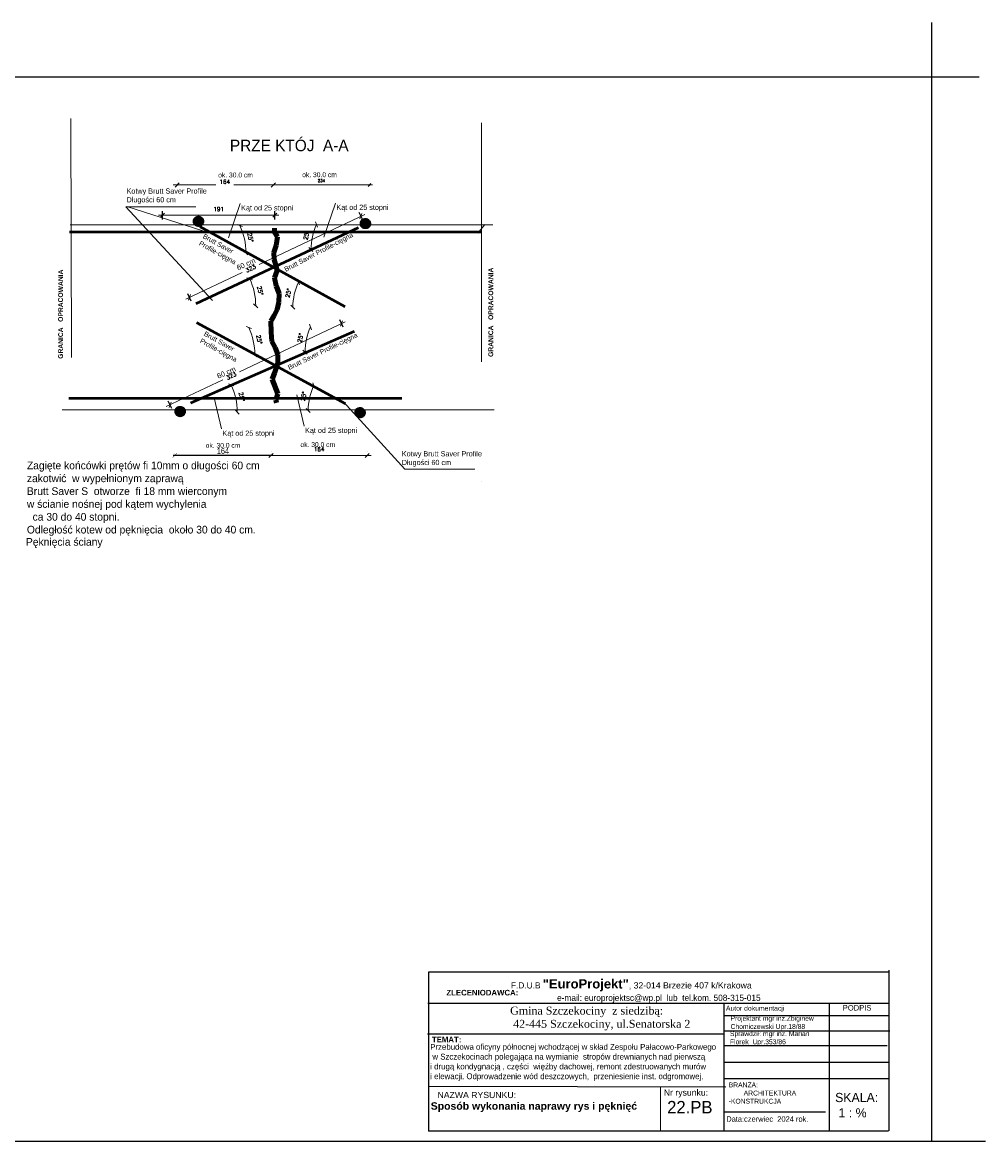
# Model space of a CAD drawing. Header units: millimetres. Extents: x 5545 to 136433, y -146986 to -36607.
# Tile 3 of 159: x 46570 to 48210, y -66966 to -65061. Entities that reach past the tile are written whole.
import ezdxf

# ---------------------------------------------------------------- set-up
doc = ezdxf.new("R2010")
doc.units = ezdxf.units.MM
doc.header["$LTSCALE"] = 8
for name, pattern in [('2', [0.25, 0.15, -0.1]), ('DASHDOTX2', [50.8, 25.4, -12.7, 0, -12.7]), ('DASHED2', [37.5, 25, -12.5])]:
    doc.linetypes.add(name, pattern=pattern)
for name, color, linetype in [('Arc_opisy', 18, 'Continuous'), ('OPIS', 2, 'Continuous'), ('WYMIARY', 9, 'Continuous')]:
    doc.layers.add(name, color=color, linetype=linetype)
for name, color, linetype, lineweight in [('cienk.', 161, 'Continuous', 15), ('Standard', 7, 'Continuous', 25), ('widok', 2, 'Continuous', 20)]:
    doc.layers.add(name, color=color, linetype=linetype, lineweight=lineweight)
doc.styles.add('leszek', font='simplex.shx')
doc.styles.add('TXT50', font='bikroms.shx', dxfattribs={"width": 0.75, "height": 10})
doc.dimstyles.new('BTE_50', dxfattribs={"dimtxt": 10, "dimasz": 7, "dimexe": 3, "dimexo": 3, "dimgap": 1.5, "dimtad": 0, "dimdec": 0, "dimzin": 9, "dimtxsty": 'TXT50', "dimblk": 'ARCHTICK', "dimcen": -3, "dimdle": 3, "dimclrd": 8, "dimclre": 8, "dimclrt": 8, "dimazin": 2, "dimtfac": 0.75, "dimtdec": 0, "dimtmove": 1, "dimatfit": 3, "dimldrblk": 'ARCHTICK', "dimfxl": 30, "dimtvp": 0.75, "dimtolj": 1, "dimtzin": 0, "dimarcsym": 0})
doc.dimstyles.new('Kopia DIM50', dxfattribs={"dimscale": 7, "dimtxt": 1, "dimasz": 1, "dimexe": 1, "dimexo": 1, "dimgap": 1, "dimtad": 1, "dimdec": 0, "dimrnd": 0.5, "dimtxsty": 'leszek', "dimblk": 'OBLIQUE', "dimcen": 5, "dimdle": 1, "dimclrd": 7, "dimclre": 7, "dimclrt": 7, "dimadec": 0, "dimazin": 0, "dimtfac": 1, "dimtdec": 0, "dimtmove": 2, "dimatfit": 1, "dimldrblk": 'OBLIQUE', "dimfxl": 1, "dimfxlon": 1, "dimtfillclr": 7, "dimtolj": 1, "dimlwd": 15, "dimlwe": -1, "dimarcsym": 1})

# ---------------------------------------------------------------- blocks, each defined once
blk = doc.blocks.new('_Oblique')
at = {"color": 0, "linetype": 'ByBlock', "lineweight": -2}
blk.add_line((-0.5, -0.5), (0.5, 0.5), dxfattribs=at)
blk = doc.blocks.new('*D24324')
at = {"color": 7, "ltscale": 2}
for p, q in [((47149.7, -65396.9), (47143.7, -65384.2)), ((46857.8, -65535), (46851.8, -65522.4))]:
    blk.add_line(p, q, dxfattribs=at)
at = {"color": 7, "lineweight": 15, "ltscale": 2}
for p, q in [((47153, -65387.5), (46973.3, -65472.6)), ((46848.5, -65531.7), (46944.4, -65486.3))]:
    blk.add_line(p, q, dxfattribs=at)
at = {"layer": 'Defpoints', "color": 0, "linetype": '2'}
for p in [(47146.7, -65390.5), (47152.8, -65403.5), (46860.9, -65541.6)]:
    blk.add_point(p, dxfattribs=at)
at = {"color": 7, "linetype": 'ByBlock', "lineweight": 15, "xscale": 7, "yscale": 7, "zscale": 7}
for p, rotation in [((47146.7, -65390.5), 25.33116829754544), ((46854.8, -65528.7), 205.3311682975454)]:
    blk.add_blockref('_Oblique', p, dxfattribs=dict(at, rotation=rotation))
at = {"color": 7, "linetype": '2', "lineweight": 15, "ltscale": 0.1, "insert": (46958.9, -65479.5), "char_height": 7, "attachment_point": 5, "rotation": 25.3312, "style": 'leszek'}
blk.add_mtext('\\A1;323', dxfattribs=at)
blk = doc.blocks.new('*D24325')
at = {"color": 7, "lineweight": 15, "ltscale": 2}
for p, q in [((47119.8, -65570.3), (46940.1, -65655.4)), ((46815.2, -65714.5), (46911.2, -65669.1))]:
    blk.add_line(p, q, dxfattribs=at)
at = {"color": 7, "ltscale": 2}
for p, q in [((47116.5, -65579.6), (47110.5, -65567)), ((46824.6, -65717.8), (46818.6, -65705.2))]:
    blk.add_line(p, q, dxfattribs=at)
at = {"layer": 'Defpoints', "color": 0, "linetype": '2'}
for p in [(47113.5, -65573.3), (47119.6, -65586.2), (46827.7, -65724.4)]:
    blk.add_point(p, dxfattribs=at)
at = {"color": 7, "linetype": 'ByBlock', "lineweight": 15, "xscale": 7, "yscale": 7, "zscale": 7}
for p, rotation in [((47113.5, -65573.3), 25.331168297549), ((46821.6, -65711.5), 205.331168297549)]:
    blk.add_blockref('_Oblique', p, dxfattribs=dict(at, rotation=rotation))
at = {"color": 7, "linetype": '2', "lineweight": 15, "ltscale": 0.1, "insert": (46925.7, -65662.3), "char_height": 7, "attachment_point": 5, "rotation": 25.3312, "style": 'leszek'}
blk.add_mtext('\\A1;323', dxfattribs=at)
blk = doc.blocks.new('*D24328')
at = {"color": 7, "ltscale": 2}
for p, q in [((46808.8, -65395.9), (46808.8, -65381.9)), ((46999.9, -65395.9), (46999.9, -65381.9))]:
    blk.add_line(p, q, dxfattribs=at)
at = {"color": 7, "lineweight": 15, "ltscale": 2}
blk.add_line((47006.9, -65388.9), (46801.8, -65388.9), dxfattribs=at)
at = {"layer": 'Defpoints', "color": 0, "linetype": '2'}
for p in [(46808.8, -65388.9), (46808.8, -65415.5), (46999.9, -65415.5)]:
    blk.add_point(p, dxfattribs=at)
at = {"color": 7, "linetype": 'ByBlock', "lineweight": 15, "xscale": 7, "yscale": 7, "zscale": 7, "rotation": 180}
blk.add_blockref('_Oblique', (46808.8, -65388.9), dxfattribs=at)
at = {"color": 7, "linetype": 'ByBlock', "lineweight": 15, "xscale": 7, "yscale": 7, "zscale": 7}
blk.add_blockref('_Oblique', (46999.9, -65388.9), dxfattribs=at)
at = {"color": 7, "linetype": '2', "lineweight": 50, "ltscale": 0.1, "insert": (46904.4, -65378.4), "char_height": 7, "attachment_point": 5, "style": 'leszek'}
blk.add_mtext('\\A1;191', dxfattribs=at)
blk = doc.blocks.new('*D24329')
at = {"layer": 'Defpoints', "color": 0, "linetype": '2'}
for p in [(46833.7, -65337.4), (46833.7, -65337.4), (46997.5, -65337.4)]:
    blk.add_point(p, dxfattribs=at)
at = {"layer": 'WYMIARY', "color": 7, "lineweight": 15, "ltscale": 2}
for p, q in [((46826.7, -65337.4), (46899.4, -65337.4)), ((47004.5, -65337.4), (46930.4, -65337.4))]:
    blk.add_line(p, q, dxfattribs=at)
at = {"layer": 'WYMIARY', "color": 7, "ltscale": 2}
for p, q in [((46833.7, -65330.4), (46833.7, -65330.4)), ((46997.5, -65330.4), (46997.5, -65330.4))]:
    blk.add_line(p, q, dxfattribs=at)
at = {"layer": 'WYMIARY', "color": 7, "linetype": 'ByBlock', "lineweight": 15, "xscale": 7, "yscale": 7, "zscale": 7, "rotation": 180}
blk.add_blockref('_Oblique', (46833.7, -65337.4), dxfattribs=at)
at = {"layer": 'WYMIARY', "color": 7, "linetype": 'ByBlock', "lineweight": 15, "xscale": 7, "yscale": 7, "zscale": 7}
blk.add_blockref('_Oblique', (46997.5, -65337.4), dxfattribs=at)
at = {"layer": 'WYMIARY', "color": 7, "linetype": '2', "lineweight": 15, "ltscale": 0.1, "insert": (46914.9, -65331.9), "char_height": 7, "attachment_point": 5, "style": 'leszek'}
blk.add_mtext('\\A1;164', dxfattribs=at)
blk = doc.blocks.new('*D24330')
at = {"layer": 'Defpoints', "color": 0, "linetype": '2'}
for p in [(46993.5, -65797.7), (47157.3, -65797.7), (47157.3, -65797.7)]:
    blk.add_point(p, dxfattribs=at)
at = {"layer": 'WYMIARY', "color": 7, "lineweight": 15, "ltscale": 2}
blk.add_line((46986.5, -65797.7), (47164.3, -65797.7), dxfattribs=at)
at = {"layer": 'WYMIARY', "color": 7, "ltscale": 2}
for p, q in [((46993.5, -65790.7), (46993.5, -65790.7)), ((47157.3, -65790.7), (47157.3, -65790.7))]:
    blk.add_line(p, q, dxfattribs=at)
at = {"layer": 'WYMIARY', "color": 7, "linetype": 'ByBlock', "lineweight": 15, "xscale": 7, "yscale": 7, "zscale": 7, "rotation": 180}
blk.add_blockref('_Oblique', (46993.5, -65797.7), dxfattribs=at)
at = {"layer": 'WYMIARY', "color": 7, "linetype": 'ByBlock', "lineweight": 15, "xscale": 7, "yscale": 7, "zscale": 7}
blk.add_blockref('_Oblique', (47157.3, -65797.7), dxfattribs=at)
at = {"layer": 'WYMIARY', "color": 7, "linetype": '2', "lineweight": 15, "ltscale": 0.1, "insert": (47075.4, -65787.2), "char_height": 7, "attachment_point": 5, "style": 'leszek'}
blk.add_mtext('\\A1;164', dxfattribs=at)
blk = doc.blocks.new('_ArchTick')
at = {"color": 0, "linetype": 'ByBlock', "const_width": 0.15}
blk.add_lwpolyline([(-0.5, -0.5), (0.5, 0.5)], dxfattribs=at)
blk = doc.blocks.new('*D24331')
at = {"layer": 'Defpoints', "color": 0, "linetype": '2'}
for p in [(46829.7, -65797.7), (46829.7, -65797.7), (46993.5, -65797.7)]:
    blk.add_point(p, dxfattribs=at)
at = {"layer": 'WYMIARY', "color": 8, "lineweight": -2, "ltscale": 2}
for p, q in [((46996.5, -65797.7), (46826.7, -65797.7)), ((46829.7, -65794.7), (46829.7, -65794.7)), ((46993.5, -65794.7), (46993.5, -65794.7))]:
    blk.add_line(p, q, dxfattribs=at)
at = {"layer": 'WYMIARY', "color": 8, "linetype": 'ByBlock', "lineweight": -2, "xscale": 7, "yscale": 7, "zscale": 7, "rotation": 180}
blk.add_blockref('_ArchTick', (46829.7, -65797.7), dxfattribs=at)
at = {"layer": 'WYMIARY', "color": 8, "linetype": 'ByBlock', "lineweight": -2, "xscale": 7, "yscale": 7, "zscale": 7}
blk.add_blockref('_ArchTick', (46993.5, -65797.7), dxfattribs=at)
at = {"layer": 'WYMIARY', "color": 8, "linetype": '2', "lineweight": 15, "ltscale": 0.1, "insert": (46911.6, -65790.2), "char_height": 10, "attachment_point": 5, "style": 'TXT50'}
blk.add_mtext('\\A1;164', dxfattribs=at)
blk = doc.blocks.new('*D24334')
at = {"layer": 'Defpoints', "color": 0, "linetype": '2'}
for p in [(47141.7, -65410.1), (46966.3, -65527.3), (46649.8, -65543.2), (46865.5, -65539.9), (47357.2, -65543.2)]:
    blk.add_point(p, dxfattribs=at)
at = {"layer": 'WYMIARY', "color": 7, "lineweight": 15, "ltscale": 2}
blk.add_arc((46858.7, -65543.2), 108.8, 0, 25.1748, dxfattribs=at)
at = {"layer": 'WYMIARY', "color": 7, "linetype": 'ByBlock', "lineweight": 15, "xscale": 7, "yscale": 7, "zscale": 7}
for p, rotation in [((46957.1, -65496.9), 115.1747598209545), ((46967.4, -65543.2), 270)]:
    blk.add_blockref('_Oblique', p, dxfattribs=dict(at, rotation=rotation))
at = {"layer": 'WYMIARY', "color": 7, "linetype": '2', "lineweight": 15, "ltscale": 0.1, "insert": (46975.1, -65517.2), "char_height": 7, "attachment_point": 5, "rotation": 282.5874, "style": 'leszek'}
blk.add_mtext('\\A1;25%%d', dxfattribs=at)
blk = doc.blocks.new('*D24335')
at = {"layer": 'Defpoints', "color": 0, "linetype": '2'}
for p in [(47110.3, -65590.9), (46934.8, -65708.1), (46618.3, -65723.9), (46834.1, -65720.7), (47325.7, -65723.9)]:
    blk.add_point(p, dxfattribs=at)
at = {"layer": 'WYMIARY', "color": 7, "lineweight": 15, "ltscale": 2}
blk.add_arc((46827.2, -65723.9), 108.8, 0, 25.1748, dxfattribs=at)
at = {"layer": 'WYMIARY', "color": 7, "linetype": 'ByBlock', "lineweight": 15, "xscale": 7, "yscale": 7, "zscale": 7}
for p, rotation in [((46925.6, -65677.7), 115.1747598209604), ((46936, -65723.9), 270)]:
    blk.add_blockref('_Oblique', p, dxfattribs=dict(at, rotation=rotation))
at = {"layer": 'WYMIARY', "color": 7, "linetype": '2', "lineweight": 15, "ltscale": 0.1, "insert": (46943.6, -65697.9), "char_height": 7, "attachment_point": 5, "rotation": 282.5874, "style": 'leszek'}
blk.add_mtext('\\A1;25%%d', dxfattribs=at)
blk = doc.blocks.new('*D24336')
at = {"layer": 'Defpoints', "color": 0, "linetype": '2'}
for p in [(46848.2, -65412.4), (47035.1, -65516.4), (46632.7, -65545.4), (47124.3, -65542.2), (47340.1, -65545.4)]:
    blk.add_point(p, dxfattribs=at)
at = {"layer": 'WYMIARY', "color": 7, "lineweight": 15, "ltscale": 2}
blk.add_arc((47131.2, -65545.4), 100.4, 154.8252, 180, dxfattribs=at)
at = {"layer": 'WYMIARY', "color": 7, "linetype": 'ByBlock', "lineweight": 15, "xscale": 7, "yscale": 7, "zscale": 7}
for p, rotation in [((47040.3, -65502.7), 64.82524017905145), ((47030.8, -65545.4), 270)]:
    blk.add_blockref('_Oblique', p, dxfattribs=dict(at, rotation=rotation))
at = {"layer": 'WYMIARY', "color": 7, "linetype": '2', "lineweight": 15, "ltscale": 0.1, "insert": (47023, -65521.3), "char_height": 7, "attachment_point": 5, "rotation": 77.4126, "style": 'leszek'}
blk.add_mtext('\\A1;25%%d', dxfattribs=at)
blk = doc.blocks.new('*D24337')
at = {"layer": 'Defpoints', "color": 0, "linetype": '2'}
for p in [(46868.7, -65488.8), (47055.6, -65592.8), (46653.3, -65621.8), (47144.9, -65618.6), (47360.7, -65621.8)]:
    blk.add_point(p, dxfattribs=at)
at = {"layer": 'WYMIARY', "color": 7, "lineweight": 15, "ltscale": 2}
blk.add_arc((47151.8, -65621.8), 100.4, 154.8252, 180, dxfattribs=at)
at = {"layer": 'WYMIARY', "color": 7, "linetype": 'ByBlock', "lineweight": 15, "xscale": 7, "yscale": 7, "zscale": 7}
for p, rotation in [((47060.9, -65579.1), 64.82524017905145), ((47051.4, -65621.8), 270)]:
    blk.add_blockref('_Oblique', p, dxfattribs=dict(at, rotation=rotation))
at = {"layer": 'WYMIARY', "color": 7, "linetype": '2', "lineweight": 15, "ltscale": 0.1, "insert": (47043.5, -65597.6), "char_height": 7, "attachment_point": 5, "rotation": 77.4126, "style": 'leszek'}
blk.add_mtext('\\A1;25%%d', dxfattribs=at)
blk = doc.blocks.new('*D24338')
at = {"layer": 'Defpoints', "color": 0, "linetype": '2'}
for p in [(46874.2, -65588.2), (47061.1, -65692.3), (46658.7, -65721.3), (47150.4, -65718.1), (47366.1, -65721.3)]:
    blk.add_point(p, dxfattribs=at)
at = {"layer": 'WYMIARY', "color": 7, "lineweight": 15, "ltscale": 2}
blk.add_arc((47157.3, -65721.3), 100.4, 154.8252, 180, dxfattribs=at)
at = {"layer": 'WYMIARY', "color": 7, "linetype": 'ByBlock', "lineweight": 15, "xscale": 7, "yscale": 7, "zscale": 7}
for p, rotation in [((47066.4, -65678.6), 64.82524017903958), ((47056.9, -65721.3), 270)]:
    blk.add_blockref('_Oblique', p, dxfattribs=dict(at, rotation=rotation))
at = {"layer": 'WYMIARY', "color": 7, "linetype": '2', "lineweight": 15, "ltscale": 0.1, "insert": (47049, -65697.1), "char_height": 7, "attachment_point": 5, "rotation": 77.4126, "style": 'leszek'}
blk.add_mtext('\\A1;25%%d', dxfattribs=at)
blk = doc.blocks.new('*D24339')
at = {"layer": 'Defpoints', "color": 0, "linetype": '2'}
for p in [(46878.9, -65314.2), (47065.8, -65418.2), (46663.4, -65447.3), (47155.1, -65444), (47370.8, -65447.3)]:
    blk.add_point(p, dxfattribs=at)
at = {"layer": 'WYMIARY', "color": 7, "lineweight": 15, "ltscale": 2}
blk.add_arc((47162, -65447.3), 100.4, 154.8252, 180, dxfattribs=at)
at = {"layer": 'WYMIARY', "color": 7, "linetype": 'ByBlock', "lineweight": 15, "xscale": 7, "yscale": 7, "zscale": 7}
for p, rotation in [((47071.1, -65404.5), 64.82524017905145), ((47061.5, -65447.3), 270)]:
    blk.add_blockref('_Oblique', p, dxfattribs=dict(at, rotation=rotation))
at = {"layer": 'WYMIARY', "color": 7, "linetype": '2', "lineweight": 15, "ltscale": 0.1, "insert": (47053.7, -65423.1), "char_height": 7, "attachment_point": 5, "rotation": 77.4126, "style": 'leszek'}
blk.add_mtext('\\A1;25%%d', dxfattribs=at)
blk = doc.blocks.new('*D24340')
at = {"layer": 'Defpoints', "color": 0, "linetype": '2'}
for p in [(47125.1, -65319.6), (46949.6, -65436.8), (46633.2, -65452.7), (46848.9, -65449.4), (47340.6, -65452.7)]:
    blk.add_point(p, dxfattribs=at)
at = {"layer": 'WYMIARY', "color": 7, "lineweight": 15, "ltscale": 2}
blk.add_arc((46842, -65452.7), 108.8, 0, 25.1748, dxfattribs=at)
at = {"layer": 'WYMIARY', "color": 7, "linetype": 'ByBlock', "lineweight": 15, "xscale": 7, "yscale": 7, "zscale": 7}
for p, rotation in [((46940.5, -65406.4), 115.1747598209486), ((46950.8, -65452.7), 270)]:
    blk.add_blockref('_Oblique', p, dxfattribs=dict(at, rotation=rotation))
at = {"layer": 'WYMIARY', "color": 7, "linetype": '2', "lineweight": 15, "ltscale": 0.1, "insert": (46958.4, -65426.7), "char_height": 7, "attachment_point": 5, "rotation": 282.5874, "style": 'leszek'}
blk.add_mtext('\\A1;25%%d', dxfattribs=at)
blk = doc.blocks.new('*D24341')
at = {"layer": 'Defpoints', "color": 0, "linetype": '2'}
for p in [(47140.2, -65493.2), (46964.7, -65610.4), (46648.3, -65626.3), (46864, -65623), (47355.7, -65626.3)]:
    blk.add_point(p, dxfattribs=at)
at = {"layer": 'WYMIARY', "color": 7, "lineweight": 15, "ltscale": 2}
blk.add_arc((46857.1, -65626.3), 108.8, 0, 25.1748, dxfattribs=at)
at = {"layer": 'WYMIARY', "color": 7, "linetype": 'ByBlock', "lineweight": 15, "xscale": 7, "yscale": 7, "zscale": 7}
for p, rotation in [((46955.6, -65580), 115.1747598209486), ((46965.9, -65626.3), 270)]:
    blk.add_blockref('_Oblique', p, dxfattribs=dict(at, rotation=rotation))
at = {"layer": 'WYMIARY', "color": 7, "linetype": '2', "lineweight": 15, "ltscale": 0.1, "insert": (46973.5, -65600.3), "char_height": 7, "attachment_point": 5, "rotation": 282.5874, "style": 'leszek'}
blk.add_mtext('\\A1;25%%d', dxfattribs=at)
blk = doc.blocks.new('G$C8791D743')
at = {"layer": 'WYMIARY', "color": 250, "insert": (0, 63.5), "char_height": 10, "width": 667.873, "attachment_point": 1}
blk.add_mtext('Przebudowa oficyny północnej wchodzącej w skład Zespołu Pałacowo-Parkowego\\P w Szczekocinach polegająca na wymianie  stropów drewnianych nad pierwszą \\Pi drugą kondygnacją , części  więźby dachowej, remont zdestruowanych murów \\Pi elewacji. Odprowadzenie wód deszczowych,  przeniesienie inst. odgromowej.', dxfattribs=at)
blk = doc.blocks.new('G$C9D454738')
at = {"layer": 'Arc_opisy', "linetype": '2', "lineweight": 25, "ltscale": 0.1}
blk.add_blockref('G$C8791D743', (0, 0), dxfattribs=at)

msp = doc.modelspace()

# ---------------------------------------------------------------- hatches: boundary and pattern name
at = {"linetype": 'DASHDOTX2', "lineweight": 25, "ltscale": 2}
h = msp.add_hatch(dxfattribs=at)
h.set_pattern_fill('ANSI31', color=2, scale=0.546, style=0)
h.set_pattern_definition([(45, (102308.56782, -74574.86131), (-0.04826003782, 0.04826003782), [])])
h.paths.add_polyline_path([(46865.538, -65397.104, 0.59962802), (46872.197, -65400.66), (46870.287, -65397.47), (46870.174, -65397.47), (46873.795, -65395.528, 0.82714503)])
h.paths.add_polyline_path([(46874.096, -65397.104, 0.09460386), (46873.795, -65395.528), (46870.26, -65397.424), (46872.197, -65400.66, 0.25029068)])
h = msp.add_hatch(dxfattribs=at)
h.set_pattern_fill('ANSI31', color=2, scale=0.546, style=0)
h.set_pattern_definition([(45, (102594.59546, -74576.80415), (-0.04826003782, 0.04826003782), [])])
h.paths.add_polyline_path([(47151.566, -65399.047, 0.59962802), (47158.224, -65402.603), (47156.315, -65399.413), (47156.202, -65399.413), (47159.822, -65397.47, 0.82714503)])
h.paths.add_polyline_path([(47160.123, -65399.047, 0.09460386), (47159.822, -65397.47), (47156.287, -65399.367), (47158.224, -65402.603, 0.25029068)])
h = msp.add_hatch(dxfattribs=at)
h.set_pattern_fill('ANSI31', color=2, scale=0.546, style=0)
h.set_pattern_definition([(45, (102275.70512, -74901.11345), (-0.04826003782, 0.04826003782), [])])
h.paths.add_polyline_path([(46832.675, -65723.356, 0.59962802), (46839.334, -65726.912), (46837.425, -65723.722), (46837.311, -65723.722), (46840.932, -65721.78, 0.82714503)])
h.paths.add_polyline_path([(46841.233, -65723.356, 0.09460386), (46840.932, -65721.78), (46837.397, -65723.676), (46839.334, -65726.912, 0.25029068)])
h = msp.add_hatch(dxfattribs=at)
h.set_pattern_fill('ANSI31', color=2, scale=0.546, style=0)
h.set_pattern_definition([(45, (102584.12598, -74901.0332), (-0.04826003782, 0.04826003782), [])])
h.paths.add_polyline_path([(47141.096, -65723.276, 0.59962802), (47147.755, -65726.832), (47145.846, -65723.642), (47145.732, -65723.642), (47149.353, -65721.699, 0.82714503)])
h.paths.add_polyline_path([(47149.654, -65723.276, 0.09460386), (47149.353, -65721.699), (47145.818, -65723.596), (47147.755, -65726.832, 0.25029068)])
at = {"layer": 'OPIS', "linetype": 'DASHDOTX2', "lineweight": 25, "ltscale": 2}
h = msp.add_hatch(dxfattribs=at)
h.set_pattern_fill('ANSI31', color=4, scale=1.092, style=0)
h.set_pattern_definition([(45, (157747.46265, -83754.77934), (-0.09652007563, 0.09652007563), [])])
h.paths.add_polyline_path([(46861.403, -65399.264, 0.59962802), (46874.72, -65406.376), (46870.902, -65399.996), (46870.675, -65399.996), (46877.916, -65396.112, 0.82714503)])
h.paths.add_polyline_path([(46878.518, -65399.264, 0.09460386), (46877.916, -65396.112), (46870.847, -65399.904), (46874.72, -65406.376, 0.25029068)])
h = msp.add_hatch(dxfattribs=at)
h.set_pattern_fill('ANSI31', color=4, scale=0.546, style=0)
h.set_pattern_definition([(45, (102308.893164, -74574.991294), (-0.04826003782, 0.04826003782), [])])
h.paths.add_polyline_path([(46865.863, -65397.234, 0.59962802), (46872.522, -65400.79), (46870.613, -65397.6), (46870.499, -65397.6), (46874.12, -65395.657, 0.82714503)])
h.paths.add_polyline_path([(46874.421, -65397.234, 0.09460386), (46874.12, -65395.657), (46870.585, -65397.554), (46872.522, -65400.79, 0.25029068)])
h = msp.add_hatch(dxfattribs=at)
h.set_pattern_fill('ANSI31', color=4, scale=1.092, style=0)
h.set_pattern_definition([(45, (158031.72022, -83758.69692), (-0.09652007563, 0.09652007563), [])])
h.paths.add_polyline_path([(47145.661, -65403.182, 0.59962802), (47158.978, -65410.294), (47155.159, -65403.914), (47154.932, -65403.914), (47162.174, -65400.029, 0.82714503)])
h.paths.add_polyline_path([(47162.776, -65403.182, 0.09460386), (47162.174, -65400.029), (47155.104, -65403.822), (47158.978, -65410.294, 0.25029068)])
h = msp.add_hatch(dxfattribs=at)
h.set_pattern_fill('ANSI31', color=4, scale=0.546, style=0)
h.set_pattern_definition([(45, (102594.79949, -74576.887344), (-0.04826003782, 0.04826003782), [])])
h.paths.add_polyline_path([(47151.77, -65399.13, 0.59962802), (47158.428, -65402.686), (47156.519, -65399.496), (47156.406, -65399.496), (47160.026, -65397.554, 0.82714503)])
h.paths.add_polyline_path([(47160.327, -65399.13, 0.09460386), (47160.026, -65397.554), (47156.492, -65399.45), (47158.428, -65402.686, 0.25029068)])
h = msp.add_hatch(dxfattribs=at)
h.set_pattern_fill('ANSI31', color=4, scale=1.092, style=0)
h.set_pattern_definition([(45, (157716.26935, -84078.43271), (-0.09652007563, 0.09652007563), [])])
h.paths.add_polyline_path([(46830.21, -65722.918, 0.59962802), (46843.527, -65730.03), (46839.709, -65723.65), (46839.482, -65723.65), (46846.723, -65719.765, 0.82714503)])
h.paths.add_polyline_path([(46847.325, -65722.918, 0.09460386), (46846.723, -65719.765), (46839.653, -65723.557), (46843.527, -65730.03, 0.25029068)])
h = msp.add_hatch(dxfattribs=at)
h.set_pattern_fill('ANSI31', color=4, scale=0.546, style=0)
h.set_pattern_definition([(45, (102275.71398, -74901.11512), (-0.04826003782, 0.04826003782), [])])
h.paths.add_polyline_path([(46832.684, -65723.358, 0.59962802), (46839.343, -65726.914), (46837.434, -65723.724), (46837.32, -65723.724), (46840.941, -65721.781, 0.82714503)])
h.paths.add_polyline_path([(46841.242, -65723.358, 0.09460386), (46840.941, -65721.781), (46837.406, -65723.678), (46839.343, -65726.914, 0.25029068)])
h = msp.add_hatch(dxfattribs=at)
h.set_pattern_fill('ANSI31', color=4, scale=1.092, style=0)
h.set_pattern_definition([(45, (158022.6294, -84080.40102), (-0.09652007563, 0.09652007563), [])])
h.paths.add_polyline_path([(47136.57, -65724.886, 0.59962802), (47149.887, -65731.998), (47146.069, -65725.618), (47145.842, -65725.618), (47153.083, -65721.733, 0.82714503)])
h.paths.add_polyline_path([(47153.685, -65724.886, 0.09460386), (47153.083, -65721.733), (47146.013, -65725.526), (47149.887, -65731.998, 0.25029068)])
h = msp.add_hatch(dxfattribs=at)
h.set_pattern_fill('ANSI31', color=4, scale=0.546, style=0)
h.set_pattern_definition([(45, (102584.233064, -74901.18106), (-0.04826003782, 0.04826003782), [])])
h.paths.add_polyline_path([(47141.203, -65723.424, 0.59962802), (47147.862, -65726.98), (47145.953, -65723.79), (47145.839, -65723.79), (47149.46, -65721.847, 0.82714503)])
h.paths.add_polyline_path([(47149.761, -65723.424, 0.09460386), (47149.46, -65721.847), (47145.925, -65723.743), (47147.862, -65726.98, 0.25029068)])

# ---------------------------------------------------------------- linework, layer by layer
at = {"color": 7, "linetype": 'DASHDOTX2', "lineweight": 15, "ltscale": 2}
for p, q in [((46652.793, -65224.446), (46653.894, -65736.459)), ((47352.009, -65231.844), (47352.009, -65848.168))]:
    msp.add_line(p, q, dxfattribs=at)
at = {"color": 7, "lineweight": 15, "ltscale": 2}
for p, q in [((46893.62, -65534.299), (46746.176, -65374.592)), ((46746.176, -65374.592), (46865.49, -65374.592)), ((46748.033, -65374.259), (46906.073, -65424.232)), ((46921, -65427.164), (46941.155, -65369.06)), ((47083.213, -65426.298), (47103.368, -65368.194)), ((46651.574, -65404.947), (47371.25, -65404.947)), ((47357.542, -65404.879), (47345.643, -65419.346)), ((46896.605, -65699.74), (46909.352, -65752.688)), ((47037.241, -65694.853), (47049.987, -65747.801)), ((47116.516, -65706.053), (47221.31, -65820.882)), ((46638.061, -65720.342), (47373.581, -65720.342)), ((47221.31, -65820.882), (47340.625, -65820.882))]:
    msp.add_line(p, q, dxfattribs=at)
at = {"color": 4, "linetype": 'DASHDOTX2', "lineweight": 25, "ltscale": 2}
for p, q in [((46878.657, -65395.715), (46863.098, -65404.061)), ((46866.289, -65392.289), (46874.965, -65406.784)), ((46874.49, -65395.459), (46866.711, -65399.632)), ((46868.306, -65393.746), (46872.644, -65400.994)), ((47162.914, -65399.632), (47147.355, -65407.979)), ((47150.547, -65396.207), (47159.222, -65410.702)), ((47160.396, -65397.355), (47152.617, -65401.528)), ((47154.213, -65395.642), (47158.55, -65402.89)), ((46847.463, -65719.368), (46831.904, -65727.714)), ((46841.311, -65721.583), (46833.531, -65725.756)), ((46835.096, -65715.943), (46843.771, -65730.438)), ((46835.127, -65719.87), (46839.465, -65727.118)), ((47153.823, -65721.336), (47138.264, -65729.683)), ((47141.456, -65717.911), (47150.131, -65732.406)), ((47149.83, -65721.649), (47142.05, -65725.822)), ((47143.646, -65719.936), (47147.984, -65727.184))]:
    msp.add_line(p, q, dxfattribs=at)
at = {"color": 118, "linetype": 'DASHDOTX2', "lineweight": 25, "ltscale": 2}
for p, q in [((46874.165, -65395.329), (46866.385, -65399.502)), ((46867.981, -65393.616), (46872.319, -65400.864)), ((47160.192, -65397.272), (47152.413, -65401.445)), ((47154.009, -65395.559), (47158.346, -65402.807)), ((46841.302, -65721.581), (46833.523, -65725.754)), ((46835.118, -65719.868), (46839.456, -65727.116)), ((47149.723, -65721.501), (47141.943, -65725.674)), ((47143.539, -65719.788), (47147.877, -65727.036))]:
    msp.add_line(p, q, dxfattribs=at)
at = {"color": 118, "lineweight": 50, "ltscale": 2}
for p, q in [((46650.256, -65416.95), (47351.004, -65416.95)), ((46649.151, -65700.236), (47216.141, -65700.236))]:
    msp.add_line(p, q, dxfattribs=at)
at = {"color": 118, "linetype": 'DASHED2', "lineweight": 50, "ltscale": 2}
for p, q in [((47141.737, -65410.117), (46865.55, -65539.933)), ((46872.522, -65407.956), (47119.258, -65544.316)), ((46866.603, -65571.666), (47119.973, -65709.182)), ((47135.127, -65586.811), (46856.298, -65708.576))]:
    msp.add_line(p, q, dxfattribs=at)
at = {"color": 1, "lineweight": 90, "ltscale": 2}
for p, q in [((46999.48, -65411.105), (46999.234, -65417.935)), ((46999.234, -65417.935), (47004.308, -65425.651)), ((47002.543, -65440.202), (46998.352, -65452.107)), ((47004.308, -65425.651), (47002.543, -65440.202)), ((46998.352, -65452.107), (46999.014, -65464.233)), ((46999.014, -65464.233), (47000.999, -65472.39)), ((47000.999, -65472.39), (47004.037, -65482.827)), ((47004.037, -65482.827), (46999.345, -65495.659)), ((46999.345, -65495.659), (47002.555, -65509.232)), ((47002.555, -65509.232), (47007.493, -65522.31)), ((47007.493, -65522.31), (47007, -65536.87)), ((47003.79, -65549.209), (46998.605, -65559.82)), ((47007, -65536.87), (47003.79, -65549.209)), ((46998.605, -65559.82), (46993.419, -65569.197)), ((46993.419, -65569.197), (46993.545, -65587.872)), ((46993.545, -65587.872), (46994.775, -65603.607)), ((46994.775, -65603.607), (47000.679, -65613.933)), ((47000.679, -65613.933), (47004.861, -65625.98)), ((47004.861, -65625.98), (47005.107, -65640.485)), ((47005.107, -65640.485), (46999.449, -65657.941)), ((46999.449, -65657.941), (46995.759, -65667.775)), ((46995.759, -65667.775), (47005.353, -65692.607)), ((47005.353, -65692.607), (47001.924, -65703.125)), ((47001.924, -65703.125), (47003.015, -65708.358))]:
    msp.add_line(p, q, dxfattribs=at)
at = {"color": 250, "lineweight": 25, "ltscale": 50}
for p, q in [((47764.783, -66777.439), (48047.201, -66777.439)), ((47764.783, -66802.114), (48042.957, -66802.114))]:
    msp.add_line(p, q, dxfattribs=at)
at = {"color": 118, "linetype": 'DASHDOTX2', "lineweight": 25, "ltscale": 2}
for centre in [(46869.817, -65397.104), (47155.845, -65399.047), (46836.954, -65723.356), (47145.375, -65723.276)]:
    msp.add_circle(centre, 4.279, dxfattribs=at)
at = {"layer": 'Arc_opisy', "color": 250, "lineweight": 20, "ltscale": 0.5}
msp.add_line((47656.854, -66872.03), (47656.854, -66947.409), dxfattribs=at)
at = {"layer": 'Arc_opisy', "color": 1, "lineweight": 25, "ltscale": 0.1}
msp.add_line((48210.429, -66965.754), (44951.518, -66965.754), dxfattribs=at)
at = {"layer": 'OPIS', "color": 118, "linetype": 'DASHDOTX2', "lineweight": 25, "ltscale": 2}
for centre, radius in [((46869.961, -65399.264), 8.558), ((46870.142, -65397.234), 4.279), ((47154.218, -65403.182), 8.558), ((47156.049, -65399.13), 4.279), ((46838.767, -65722.918), 8.558), ((46836.963, -65723.358), 4.279), ((47145.128, -65724.886), 8.558), ((47145.482, -65723.424), 4.279)]:
    msp.add_circle(centre, radius, dxfattribs=at)
at = {"layer": 'Standard', "color": 1, "lineweight": 25, "ltscale": 2}
for p, q in [((48118.073, -65060.616), (48118.073, -66965.754)), ((45036.228, -65153.469), (48199.316, -65153.469))]:
    msp.add_line(p, q, dxfattribs=at)
at = {"layer": 'WYMIARY', "color": 7, "lineweight": 15, "ltscale": 2}
msp.add_line((46992.561, -65337.378), (47166.161, -65337.378), dxfattribs=at)
at = {"layer": 'WYMIARY', "color": 250}
for p, q in [((47261.662, -66677.462), (47261.662, -66947.763)), ((48045.162, -66677.462), (47261.662, -66677.462)), ((48045.439, -66673.958), (48045.439, -66947.456)), ((47260.76, -66730.296), (48045.439, -66730.296)), ((47764.783, -66730.296), (47764.783, -66947.456)), ((47943.963, -66730.296), (47943.963, -66947.456)), ((47764.783, -66752.049), (47764.783, -66947.456)), ((47765.149, -66751.069), (48046.531, -66751.223)), ((47260.162, -66782.126), (47764.185, -66782.126)), ((47764.783, -66830.304), (48045.439, -66830.304)), ((47764.263, -66858.298), (48044.919, -66858.298)), ((47262.876, -66871.149), (47767.99, -66872.646)), ((47764.783, -66914.843), (47937.531, -66914.843)), ((48045.162, -66947.763), (47261.662, -66947.763))]:
    msp.add_line(p, q, dxfattribs=at)

# ---------------------------------------------------------------- block references
at = {"layer": 'Arc_opisy', "linetype": '2', "lineweight": 25, "ltscale": 0.1}
msp.add_blockref('G$C9D454738', (47264.579, -66862.955), dxfattribs=at)
at = {"layer": 'WYMIARY', "color": 7, "lineweight": 15, "xscale": 4.899999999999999, "yscale": 4.899999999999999, "zscale": 4.899999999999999, "rotation": 180}
msp.add_blockref('_Oblique', (46997.461, -65337.378), dxfattribs=at)
at = {"layer": 'WYMIARY', "color": 7, "lineweight": 15, "xscale": 4.899999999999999, "yscale": 4.899999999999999, "zscale": 4.899999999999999}
msp.add_blockref('_Oblique', (47161.261, -65337.378), dxfattribs=at)

# ---------------------------------------------------------------- texts
at = {"layer": 'cienk.', "color": 250, "attachment_point": 1}
for s, insert, char_height, width in [('{\\fArial|b0|i0|c238|p34;PODPIS}', (47967.093, -66733.318), 9.26443, 155.23315), ('SKALA:  \\P 1 : %', (47954.164, -66882.831), 15.6569, 262.34402), ('{\\fArial|b1|i0|c238|p34;Sposób wykonania naprawy rys i pęknięć\\P\\pxt47;\\P}', (47265.538, -66898.746), 12.75, 692.29435)]:
    msp.add_mtext(s, dxfattribs=dict(at, insert=insert, char_height=char_height, width=width))
at = {"layer": 'widok', "color": 7, "attachment_point": 1}
for s, insert, char_height, width in [('{\\H3.79x;PRZE KTÓJ  A-A\\H0.4546x;\\P\\P}\\P               ', (46923.509, -65260.279), 5.16343, 317.88416), ('{\\H1.602x;ok. 30.0 cm\\P\\H1.075x;\\P}\\P               ', (46903.564, -65316.254), 5.16343, 197.93337), ('{\\H1.602x;ok. 30.0 cm\\P\\H1.075x;\\P}\\P               ', (47046.629, -65315.827), 5.16343, 197.93337), ('{\\H1.723x;Kotwy Brutt Saver Profile\\PDługości 60 cm\\P}\\P               ', (46747.557, -65343.185), 5.16343, 197.93337), ('{\\H1.723x;Kąt od 25 stopni\\P\\P}\\P               ', (46942.635, -65371.785), 5.16343, 197.93337), ('{\\H1.723x;Kąt od 25 stopni\\P\\P}\\P               ', (47104.848, -65370.919), 5.16343, 197.93337), ('{\\H1.723x;Kąt od 25 stopni\\P\\P}\\P               ', (46910.833, -65755.414), 5.16343, 197.93337), ('{\\H1.723x;Kąt od 25 stopni\\P\\P}\\P               ', (47051.468, -65750.527), 5.16343, 197.93337), ('{\\H1.602x;ok. 30.0 cm\\P\\H1.075x;\\P}\\P               ', (46882.239, -65776.499), 5.16343, 197.93337), ('{\\H1.602x;ok. 30.0 cm\\P\\H1.075x;\\P}\\P               ', (47043.61, -65775.074), 5.16343, 197.93337), ('{\\H1.723x;Kotwy Brutt Saver Profile\\PDługości 60 cm\\P}\\P               ', (47216.163, -65790.409), 5.16343, 197.93337), ('{\\H1.696x;Zagięte końcówki prętów fi 10mm o długości 60 cm\\Pzakotwić  w wypełnionym zaprawą  \\PBrutt Saver S  otworze  fi 18 mm wierconym \\Pw ścianie nośnej pod kątem wychylenia                                 ca 30 do 40 stopni. \\POdległość kotew od pęknięcia  około 30 do 40 cm.  \\P\\P} ', (46577.803, -65808.272), 7.72717, 451.48), ('{\\H1.696x;Pęknięcia ściany  \\P\\P} ', (46576.176, -65938.321), 7.72717, 451.48)]:
    msp.add_mtext(s, dxfattribs=dict(at, insert=insert, char_height=char_height, width=width))
for s, insert, char_height, width, rotation in [('Brutt Saver \\PProfile-cięgna\\P\\P               ', (46880.601, -65419.934), 8.27199, 317.09578, 331.192559), ('Brutt Saver Profile-cięgna\\P\\P               ', (47014.994, -65477.908), 8.27199, 317.09578, 27.614539), ('{\\H1.723x;60 cm\\P\\P\\P}\\P               ', (46933.835, -65474.738), 5.16343, 197.93337, 23.874262), ('{\\fArial|b1|i0|c238|p34; GRANICA   OPRACOWANIA}', (47363.652, -65633.178), 8.19, 358.19407, 90), ('{\\fArial|b1|i0|c238|p34; GRANICA   OPRACOWANIA}', (46631.062, -65636.445), 8.19, 358.19407, 90), ('Brutt Saver \\PProfile-cięgna\\P\\P               ', (46882.204, -65585.955), 8.27199, 317.09578, 331.192559), ('Brutt Saver Profile-cięgna\\P\\P               ', (47021.068, -65644.967), 8.27199, 317.09578, 25.775408), ('{\\H1.723x;60 cm\\P\\P\\P}\\P               ', (46900.31, -65659.224), 5.16343, 197.93337, 23.874262)]:
    msp.add_mtext(s, dxfattribs=dict(at, insert=insert, char_height=char_height, width=width, rotation=rotation))
at = {"layer": 'WYMIARY', "color": 250, "lineweight": 5}
msp.add_text('22.PB', height=21.2197, dxfattribs=at).set_placement((47668.073, -66917.764))
at = {"layer": 'WYMIARY', "color": 7, "lineweight": 15, "ltscale": 0.5, "insert": (47079.361, -65330.028), "char_height": 4.9, "attachment_point": 5, "style": 'leszek'}
msp.add_mtext('\\A1;234', dxfattribs=at)
at = {"layer": 'WYMIARY', "color": 250, "insert": (47402.115, -66689.242), "char_height": 10.568394, "attachment_point": 1}
msp.add_mtext('F.D.U.B {\\fArial|b1|i0|c238|p34;\\H1.5x;"EuroProjekt"\\fArial|b0|i0|c238|p34;\\H0.6667x;, 32-014 Brzezie 407 k/Krakowa    \\P}                    e-mail: europrojektsc@wp.pl  lub  tel.kom. 508-315-015', dxfattribs=at)
at = {"layer": 'WYMIARY', "color": 250, "attachment_point": 1}
for s, insert, char_height, width in [('{\\fArial|b1|i0|c238|p34;ZLECENIODAWCA:\\fArial|b0|i0|c238|p34; }', (47292.125, -66707.429), 9.51155, 699.69111), ('{\\fTimes New Roman|b0|i0|c238|p18;\\H2.132764x;Gmina Szczekociny  z siedzibą:\\P 42-445 Szczekociny, ul.Senatorska 2\\H1.111111x;\\P\\fTimes New Roman|b1|i0|c238|p18;\\H0.382118x;\\C1;\\P\\H0.8125x;\\C250;\\P}.', (47400.71, -66736.005), 6.32981, 354.99993), ('{\\fArial|b0|i0|c238|p34;\\C5;Autor dokumentacji\\C250;       \\P}', (47768.194, -66734.529), 8.32261, 139.45225), ('Projektant mgr inż.Zbiginew Chomiczewski Upr.18/88', (47776.058, -66751.752), 8.32261, 177.0206), ('{\\fArial|b1|i0|c238|p34;TEMAT:} ', (47267.47, -66787.173), 9.51155, 507.28292), ('Sprawdził: mgr inż. Marian\\PFlorek  Upr.353/86', (47775.085, -66777.8), 8.32261, 177.0206), ('BRANŻA:   \\P        ARCHITEKTURA -KONSTRUKCJA              ', (47772.926, -66865.061), 8.32261, 139.45225), ('{\\fArial|b0|i0|c238|p34;NAZWA RYSUNKU:    \\P                                 }', (47277.074, -66881.095), 10.56839, 392.08742), ('{\\fArial|b0|i0|c238|p34;Nr rysunku:}', (47662.383, -66876.929), 10.56839, 117.39025), ('Data:czerwiec  2024 rok.', (47768.707, -66922.538), 9.51155, 177.0206)]:
    msp.add_mtext(s, dxfattribs=dict(at, insert=insert, char_height=char_height, width=width))

# ---------------------------------------------------------------- dimensions: what is measured, and where the dimension line sits
at = {"color": 118, "lineweight": 50, "ltscale": 2}
dim = msp.add_linear_dim(base=(46808.812, -65388.9), p1=(46999.912, -65415.479), p2=(46808.812, -65415.479), dimstyle='Kopia DIM50', dxfattribs=at)
dim.commit()
dim.dimension.update_dxf_attribs({"geometry": '*D24328', "text_midpoint": (46904.362, -65378.4)})
at = {"color": 7, "lineweight": 15, "ltscale": 2}
for base, p1, p2, picture, middle in [((47146.689, -65390.536), (46860.911, -65541.63), (47152.805, -65403.458), '*D24324', (46958.886, -65479.511)), ((47113.47, -65573.308), (46827.692, -65724.402), (47119.587, -65586.23), '*D24325', (46925.668, -65662.283))]:
    dim = msp.add_linear_dim(base=base, p1=p1, p2=p2, angle=25.331168, dimstyle='Kopia DIM50', dxfattribs=at)
    dim.commit()
    dim.dimension.update_dxf_attribs({"geometry": picture, "text_midpoint": middle, "dimtype": 161})
at = {"layer": 'WYMIARY', "color": 5, "lineweight": 15, "ltscale": 2}
for base, line1, line2, picture, middle in [((46949.635, -65436.817), ((46633.189, -65452.691), (47340.592, -65452.691)), ((47125.109, -65319.634), (46848.922, -65449.45)), '*D24340', (46958.433, -65426.698)), ((47065.799, -65418.247), ((47370.807, -65447.252), (46663.403, -65447.252)), ((46878.886, -65314.195), (47155.074, -65444.011)), '*D24339', (47053.687, -65423.073)), ((47035.072, -65516.442), ((47340.079, -65545.447), (46632.676, -65545.447)), ((46848.159, -65412.39), (47124.347, -65542.206)), '*D24336', (47022.96, -65521.268)), ((46966.263, -65527.3), ((46649.817, -65543.174), (47357.22, -65543.174)), ((47141.737, -65410.117), (46865.55, -65539.933)), '*D24334', (46975.061, -65517.181)), ((46964.725, -65610.403), ((46648.279, -65626.277), (47355.682, -65626.277)), ((47140.199, -65493.221), (46864.012, -65623.036)), '*D24341', (46973.523, -65600.284)), ((47055.649, -65592.821), ((47360.657, -65621.826), (46653.254, -65621.826)), ((46868.737, -65488.769), (47144.924, -65618.585)), '*D24337', (47043.537, -65597.647)), ((46934.789, -65708.067), ((46618.343, -65723.941), (47325.746, -65723.941)), ((47110.263, -65590.885), (46834.076, -65720.7)), '*D24335', (46943.587, -65697.948)), ((47061.139, -65692.296), ((47366.147, -65721.301), (46658.744, -65721.301)), ((46874.227, -65588.244), (47150.414, -65718.06)), '*D24338', (47049.027, -65697.122))]:
    dim = msp.add_angular_dim_2l(base=base, line1=line1, line2=line2, dimstyle='Kopia DIM50', dxfattribs=at)
    dim.commit()
    dim.dimension.update_dxf_attribs({"geometry": picture, "text_midpoint": middle})
dim = msp.add_linear_dim(base=(46833.661, -65337.378), p1=(46997.461, -65337.378), p2=(46833.661, -65337.378), dimstyle='Kopia DIM50', dxfattribs=at)
dim.commit()
dim.dimension.update_dxf_attribs({"geometry": '*D24329', "text_midpoint": (46914.944, -65331.89), "dimtype": 160})
at = {"layer": 'WYMIARY', "color": 7, "lineweight": 15, "ltscale": 2}
dim = msp.add_linear_dim(base=(46829.72, -65797.709), p1=(46993.52, -65797.709), p2=(46829.72, -65797.709), dimstyle='BTE_50', dxfattribs=at)
dim.commit()
dim.dimension.update_dxf_attribs({"geometry": '*D24331', "text_midpoint": (46911.62, -65790.209)})
at = {"layer": 'WYMIARY', "color": 5, "lineweight": 15, "ltscale": 2}
dim = msp.add_linear_dim(base=(47157.32, -65797.709), p1=(46993.52, -65797.709), p2=(47157.32, -65797.709), dimstyle='Kopia DIM50', dxfattribs=at)
dim.commit()
dim.dimension.update_dxf_attribs({"geometry": '*D24330', "text_midpoint": (47075.42, -65787.209)})

doc.saveas('drawing.dxf')
